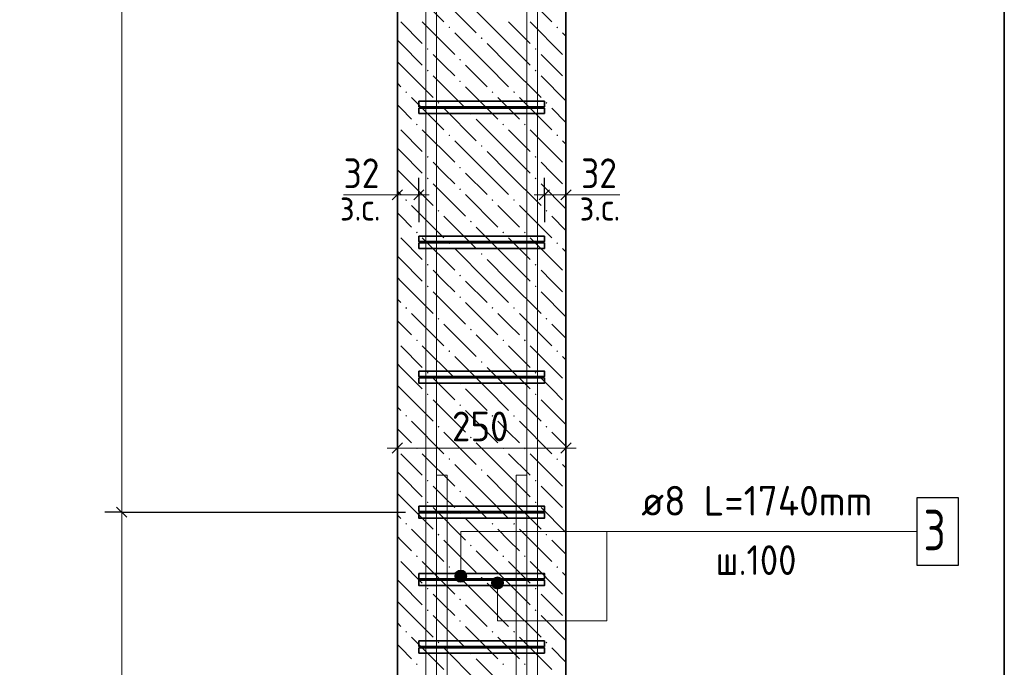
# Model space of a CAD drawing. Header units: millimetres. Extents: x 0 to 42000, y 0 to 29700.
# Tile 4 of 17: x 5185 to 12485, y 11276 to 16076. Entities that reach past the tile are written whole.
import ezdxf

# ---------------------------------------------------------------- set-up
doc = ezdxf.new("R2010")
doc.units = ezdxf.units.MM
doc.linetypes.add('______2', pattern=[270, 200, -70])
for name, color, linetype, lineweight in [('S1 Продольная арматура', 52, 'Continuous', 25), ('Standard', 7, 'Continuous', 25), ('Позиционная метка линия выноска', 7, 'Continuous', 13), ('Размерная выноска', 7, 'Continuous', 13), ('Размерная линия_ общее', 7, 'Continuous', 13), ('Хомут', 52, 'Continuous', 25)]:
    doc.layers.add(name, color=color, linetype=linetype, lineweight=lineweight)
doc.layers.add('ЖБ Пилон', color=7, linetype='______2', lineweight=13, true_color=0xa0a0a0)
doc.styles.add('ISOCPEUR', font='txt')

msp = doc.modelspace()

# ---------------------------------------------------------------- hatches: boundary and pattern name
at = {"layer": 'ЖБ Пилон', "linetype": 'Continuous', "lineweight": 18, "transparency": 33554687}
for points in [[(8363.2, 16019.2), (8369.7, 16025.7), (8376.2, 16019.2), (8369.7, 16012.7)], [(9163.2, 16019.2), (9169.7, 16025.7), (9176.2, 16019.2), (9169.7, 16012.7)], [(8603.2, 15939.2), (8609.7, 15945.7), (8616.2, 15939.2), (8609.7, 15932.7)], [(8203.2, 15859.2), (8209.7, 15865.7), (8216.2, 15859.2), (8209.7, 15852.7)], [(9003.2, 15859.2), (9009.7, 15865.7), (9016.2, 15859.2), (9009.7, 15852.7)], [(8443.2, 15779.2), (8449.7, 15785.7), (8456.2, 15779.2), (8449.7, 15772.7)], [(8203.2, 15699.2), (8209.7, 15705.7), (8216.2, 15699.2), (8209.7, 15692.7)], [(9003.2, 15699.2), (9009.7, 15705.7), (9016.2, 15699.2), (9009.7, 15692.7)], [(8443.2, 15619.2), (8449.7, 15625.7), (8456.2, 15619.2), (8449.7, 15612.7)], [(8043.2, 15539.2), (8049.7, 15545.7), (8056.2, 15539.2), (8049.7, 15532.7)], [(8683.2, 15539.2), (8689.7, 15545.7), (8696.2, 15539.2), (8689.7, 15532.7)], [(8843.2, 15539.2), (8849.7, 15545.7), (8856.2, 15539.2), (8849.7, 15532.7)], [(8283.2, 15459.2), (8289.7, 15465.7), (8296.2, 15459.2), (8289.7, 15452.7)], [(9083.2, 15459.2), (9089.7, 15465.7), (9096.2, 15459.2), (9089.7, 15452.7)], [(8523.2, 15379.2), (8529.7, 15385.7), (8536.2, 15379.2), (8529.7, 15372.7)], [(8123.2, 15299.2), (8129.7, 15305.7), (8136.2, 15299.2), (8129.7, 15292.7)], [(8763.2, 15299.2), (8769.7, 15305.7), (8776.2, 15299.2), (8769.7, 15292.7)], [(8923.2, 15299.2), (8929.7, 15305.7), (8936.2, 15299.2), (8929.7, 15292.7)], [(8363.2, 15219.2), (8369.7, 15225.7), (8376.2, 15219.2), (8369.7, 15212.7)], [(9163.2, 15219.2), (9169.7, 15225.7), (9176.2, 15219.2), (9169.7, 15212.7)], [(8603.2, 15139.2), (8609.7, 15145.7), (8616.2, 15139.2), (8609.7, 15132.7)], [(8203.2, 15059.2), (8209.7, 15065.7), (8216.2, 15059.2), (8209.7, 15052.7)], [(9003.2, 15059.2), (9009.7, 15065.7), (9016.2, 15059.2), (9009.7, 15052.7)], [(8443.2, 14979.2), (8449.7, 14985.7), (8456.2, 14979.2), (8449.7, 14972.7)], [(8203.2, 14899.2), (8209.7, 14905.7), (8216.2, 14899.2), (8209.7, 14892.7)], [(9003.2, 14899.2), (9009.7, 14905.7), (9016.2, 14899.2), (9009.7, 14892.7)], [(8443.2, 14819.3), (8449.7, 14825.7), (8456.2, 14819.3), (8449.7, 14812.7)], [(8043.2, 14739.2), (8049.7, 14745.7), (8056.2, 14739.2), (8049.7, 14732.7)], [(8683.2, 14739.2), (8689.7, 14745.7), (8696.2, 14739.2), (8689.7, 14732.7)], [(8843.2, 14739.2), (8849.7, 14745.7), (8856.2, 14739.2), (8849.7, 14732.7)], [(8283.2, 14659.2), (8289.7, 14665.7), (8296.2, 14659.2), (8289.7, 14652.7)], [(9083.2, 14659.2), (9089.7, 14665.7), (9096.2, 14659.2), (9089.7, 14652.7)], [(8523.2, 14579.2), (8529.7, 14585.7), (8536.2, 14579.2), (8529.7, 14572.7)], [(8123.2, 14499.2), (8129.7, 14505.7), (8136.2, 14499.2), (8129.7, 14492.7)], [(8763.2, 14499.2), (8769.7, 14505.7), (8776.2, 14499.2), (8769.7, 14492.7)], [(8923.2, 14499.2), (8929.7, 14505.7), (8936.2, 14499.2), (8929.7, 14492.7)], [(8363.2, 14419.3), (8369.7, 14425.7), (8376.2, 14419.3), (8369.7, 14412.7)], [(9163.2, 14419.3), (9169.7, 14425.7), (9176.2, 14419.3), (9169.7, 14412.7)], [(8603.2, 14339.2), (8609.7, 14345.7), (8616.2, 14339.2), (8609.7, 14332.7)], [(8203.2, 14259.2), (8209.7, 14265.7), (8216.2, 14259.2), (8209.7, 14252.7)], [(9003.2, 14259.2), (9009.7, 14265.7), (9016.2, 14259.2), (9009.7, 14252.7)], [(8443.2, 14179.2), (8449.7, 14185.7), (8456.2, 14179.2), (8449.7, 14172.7)], [(8203.2, 14099.2), (8209.7, 14105.7), (8216.2, 14099.2), (8209.7, 14092.7)], [(9003.2, 14099.2), (9009.7, 14105.7), (9016.2, 14099.2), (9009.7, 14092.7)], [(8443.2, 14019.3), (8449.7, 14025.7), (8456.2, 14019.3), (8449.7, 14012.7)], [(8043.2, 13939.2), (8049.7, 13945.7), (8056.2, 13939.2), (8049.7, 13932.7)], [(8683.2, 13939.2), (8689.7, 13945.7), (8696.2, 13939.2), (8689.7, 13932.7)], [(8843.2, 13939.2), (8849.7, 13945.7), (8856.2, 13939.2), (8849.7, 13932.7)], [(8283.2, 13859.2), (8289.7, 13865.7), (8296.2, 13859.2), (8289.7, 13852.7)], [(9083.2, 13859.2), (9089.7, 13865.7), (9096.2, 13859.2), (9089.7, 13852.7)], [(8523.2, 13779.2), (8529.7, 13785.7), (8536.2, 13779.2), (8529.7, 13772.7)], [(8123.2, 13699.2), (8129.7, 13705.7), (8136.2, 13699.2), (8129.7, 13692.7)], [(8763.2, 13699.2), (8769.7, 13705.7), (8776.2, 13699.2), (8769.7, 13692.7)], [(8923.2, 13699.2), (8929.7, 13705.7), (8936.2, 13699.2), (8929.7, 13692.7)], [(8363.2, 13619.3), (8369.7, 13625.7), (8376.2, 13619.3), (8369.7, 13612.7)], [(9163.2, 13619.3), (9169.7, 13625.7), (9176.2, 13619.3), (9169.7, 13612.7)], [(8603.2, 13539.2), (8609.7, 13545.7), (8616.2, 13539.2), (8609.7, 13532.7)], [(8203.2, 13459.2), (8209.7, 13465.7), (8216.2, 13459.2), (8209.7, 13452.7)], [(9003.2, 13459.2), (9009.7, 13465.7), (9016.2, 13459.2), (9009.7, 13452.7)], [(8443.2, 13379.2), (8449.7, 13385.7), (8456.2, 13379.2), (8449.7, 13372.7)], [(8203.2, 13299.2), (8209.7, 13305.7), (8216.2, 13299.2), (8209.7, 13292.7)], [(9003.2, 13299.2), (9009.7, 13305.7), (9016.2, 13299.2), (9009.7, 13292.7)], [(8443.2, 13219.3), (8449.7, 13225.7), (8456.2, 13219.3), (8449.7, 13212.7)], [(8043.2, 13139.2), (8049.7, 13145.7), (8056.2, 13139.2), (8049.7, 13132.7)], [(8683.2, 13139.2), (8689.7, 13145.7), (8696.2, 13139.2), (8689.7, 13132.7)], [(8843.2, 13139.2), (8849.7, 13145.7), (8856.2, 13139.2), (8849.7, 13132.7)], [(8283.2, 13059.2), (8289.7, 13065.7), (8296.2, 13059.2), (8289.7, 13052.7)], [(9083.2, 13059.2), (9089.7, 13065.7), (9096.2, 13059.2), (9089.7, 13052.7)], [(8523.2, 12979.2), (8529.7, 12985.7), (8536.2, 12979.2), (8529.7, 12972.7)], [(8123.2, 12899.2), (8129.7, 12905.7), (8136.2, 12899.2), (8129.7, 12892.7)], [(8763.2, 12899.2), (8769.7, 12905.7), (8776.2, 12899.2), (8769.7, 12892.7)], [(8923.2, 12899.2), (8929.7, 12905.7), (8936.2, 12899.2), (8929.7, 12892.7)], [(8363.2, 12819.3), (8369.7, 12825.7), (8376.2, 12819.3), (8369.7, 12812.7)], [(9163.2, 12819.3), (9169.7, 12825.7), (9176.2, 12819.3), (9169.7, 12812.7)], [(8603.2, 12739.2), (8609.7, 12745.7), (8616.2, 12739.2), (8609.7, 12732.7)], [(8203.2, 12659.2), (8209.7, 12665.7), (8216.2, 12659.2), (8209.7, 12652.7)], [(9003.2, 12659.2), (9009.7, 12665.7), (9016.2, 12659.2), (9009.7, 12652.7)], [(8443.2, 12579.2), (8449.7, 12585.7), (8456.2, 12579.2), (8449.7, 12572.7)], [(8203.2, 12499.2), (8209.7, 12505.7), (8216.2, 12499.2), (8209.7, 12492.7)], [(9003.2, 12499.2), (9009.7, 12505.7), (9016.2, 12499.2), (9009.7, 12492.7)], [(8443.2, 12419.3), (8449.7, 12425.7), (8456.2, 12419.3), (8449.7, 12412.7)], [(8043.2, 12339.2), (8049.7, 12345.7), (8056.2, 12339.2), (8049.7, 12332.7)], [(8683.2, 12339.2), (8689.7, 12345.7), (8696.2, 12339.2), (8689.7, 12332.7)], [(8843.2, 12339.2), (8849.7, 12345.7), (8856.2, 12339.2), (8849.7, 12332.7)], [(8283.2, 12259.2), (8289.7, 12265.7), (8296.2, 12259.2), (8289.7, 12252.7)], [(9083.2, 12259.2), (9089.7, 12265.7), (9096.2, 12259.2), (9089.7, 12252.7)], [(8523.2, 12179.2), (8529.7, 12185.7), (8536.2, 12179.2), (8529.7, 12172.7)], [(8123.2, 12099.2), (8129.7, 12105.7), (8136.2, 12099.2), (8129.7, 12092.7)], [(8763.2, 12099.2), (8769.7, 12105.7), (8776.2, 12099.2), (8769.7, 12092.7)], [(8923.2, 12099.2), (8929.7, 12105.7), (8936.2, 12099.2), (8929.7, 12092.7)], [(8363.2, 12019.3), (8369.7, 12025.7), (8376.2, 12019.3), (8369.7, 12012.7)], [(9163.2, 12019.3), (9169.7, 12025.7), (9176.2, 12019.3), (9169.7, 12012.7)], [(8603.2, 11939.2), (8609.7, 11945.7), (8616.2, 11939.2), (8609.7, 11932.7)], [(8203.2, 11859.2), (8209.7, 11865.7), (8216.2, 11859.2), (8209.7, 11852.7)], [(9003.2, 11859.2), (9009.7, 11865.7), (9016.2, 11859.2), (9009.7, 11852.7)], [(8443.2, 11779.2), (8449.7, 11785.7), (8456.2, 11779.2), (8449.7, 11772.7)], [(8203.2, 11699.2), (8209.7, 11705.7), (8216.2, 11699.2), (8209.7, 11692.7)], [(9003.2, 11699.2), (9009.7, 11705.7), (9016.2, 11699.2), (9009.7, 11692.7)], [(8443.2, 11619.3), (8449.7, 11625.7), (8456.2, 11619.3), (8449.7, 11612.7)], [(8043.2, 11539.2), (8049.7, 11545.7), (8056.2, 11539.2), (8049.7, 11532.7)], [(8683.2, 11539.2), (8689.7, 11545.7), (8696.2, 11539.2), (8689.7, 11532.7)], [(8843.2, 11539.2), (8849.7, 11545.7), (8856.2, 11539.2), (8849.7, 11532.7)], [(8283.2, 11459.2), (8289.7, 11465.7), (8296.2, 11459.2), (8289.7, 11452.7)], [(9083.2, 11459.2), (9089.7, 11465.7), (9096.2, 11459.2), (9089.7, 11452.7)], [(8523.2, 11379.2), (8529.7, 11385.7), (8536.2, 11379.2), (8529.7, 11372.7)], [(8123.2, 11299.2), (8129.7, 11305.7), (8136.2, 11299.2), (8129.7, 11292.7)], [(8763.2, 11299.2), (8769.7, 11305.7), (8776.2, 11299.2), (8769.7, 11292.7)], [(8923.2, 11299.2), (8929.7, 11305.7), (8936.2, 11299.2), (8929.7, 11292.7)]]:
    msp.add_hatch(color=7, dxfattribs=at).paths.add_polyline_path(points, flags=16)
at = {"layer": 'Позиционная метка линия выноска', "linetype": 'Continuous', "lineweight": 13, "transparency": 33554687}
for points in [[(8493.2, 11973.8), (8415.8, 11973.8), (8409.5, 11951.3)], [(8493.2, 11973.8), (8409.5, 11951.3), (8499.5, 11951.3)], [(8477, 11990), (8432, 11990), (8415.8, 11973.8)], [(8477, 11990), (8415.8, 11973.8), (8493.2, 11973.8)], [(8432, 11990), (8477, 11990), (8454.5, 11996.3)], [(8499.5, 11951.3), (8409.5, 11951.3), (8415.8, 11928.8)], [(8499.5, 11951.3), (8415.8, 11928.8), (8493.2, 11928.8)], [(8493.2, 11928.8), (8415.8, 11928.8), (8432, 11912.6)], [(8493.2, 11928.8), (8432, 11912.6), (8477, 11912.6)], [(8477, 11912.6), (8432, 11912.6), (8454.5, 11906.3)], [(8681.7, 11901.3), (8771.7, 11901.3), (8765.4, 11923.8)], [(8681.7, 11901.3), (8765.4, 11923.8), (8688, 11923.8)], [(8688, 11878.8), (8771.7, 11901.3), (8681.7, 11901.3)], [(8688, 11923.8), (8765.4, 11923.8), (8749.2, 11940)], [(8688, 11923.8), (8749.2, 11940), (8704.2, 11940)], [(8688, 11878.8), (8765.4, 11878.8), (8771.7, 11901.3)], [(8704.2, 11940), (8749.2, 11940), (8726.7, 11946.3)], [(8704.2, 11862.6), (8765.4, 11878.8), (8688, 11878.8)], [(8704.2, 11862.6), (8749.2, 11862.6), (8765.4, 11878.8)], [(8749.2, 11862.6), (8704.2, 11862.6), (8726.7, 11856.3)]]:
    msp.add_hatch(color=7, dxfattribs=at).paths.add_polyline_path(points)

# ---------------------------------------------------------------- linework, layer by layer
at = {"layer": 'S1 Продольная арматура', "color": 7, "linetype": 'Continuous', "lineweight": 18, "transparency": 33554687}
for points in [[(8944.5, 6051.3), (8944.5, 24376.3), (8939.3, 24413.9), (8926.8, 24452), (8907.2, 24486.8), (8883.5, 24515.2), (8855.1, 24538.9), (8820.2, 24558.5), (8782.2, 24571), (8744.6, 24576.3), (5444.5, 24576.3), (5444.5, 24656.3), (8750.1, 24656.3), (8800.3, 24649.3), (8852.6, 24632), (8900.7, 24605.1), (8940.3, 24572), (8973.4, 24532.4), (9000.3, 24484.3), (9017.6, 24432.1), (9024.5, 24381.8), (9024.5, 6051.3), (8944.5, 6051.3)], [(8944.5, 6051.3), (8944.5, 24376.3), (8939.3, 24413.9), (8926.8, 24452), (8907.2, 24486.8), (8883.5, 24515.2), (8855.1, 24538.9), (8820.2, 24558.5), (8782.2, 24571), (8744.6, 24576.3), (5444.5, 24576.3), (5444.5, 24656.3), (8750.1, 24656.3), (8800.3, 24649.3), (8852.6, 24632), (8900.7, 24605.1), (8940.3, 24572), (8973.4, 24532.4), (9000.3, 24484.3), (9017.6, 24432.1), (9024.5, 24381.8), (9024.5, 6051.3), (8944.5, 6051.3)], [(8944.5, 6051.3), (8944.5, 24376.3), (8939.3, 24413.9), (8926.8, 24452), (8907.2, 24486.8), (8883.5, 24515.2), (8855.1, 24538.9), (8820.2, 24558.5), (8782.2, 24571), (8744.6, 24576.3), (5444.5, 24576.3), (5444.5, 24656.3), (8750.1, 24656.3), (8800.3, 24649.3), (8852.6, 24632), (8900.7, 24605.1), (8940.3, 24572), (8973.4, 24532.4), (9000.3, 24484.3), (9017.6, 24432.1), (9024.5, 24381.8), (9024.5, 6051.3), (8944.5, 6051.3)], [(8944.5, 6051.3), (8944.5, 24376.3), (8939.3, 24413.9), (8926.8, 24452), (8907.2, 24486.8), (8883.5, 24515.2), (8855.1, 24538.9), (8820.2, 24558.5), (8782.2, 24571), (8744.6, 24576.3), (5444.5, 24576.3), (5444.5, 24656.3), (8750.1, 24656.3), (8800.3, 24649.3), (8852.6, 24632), (8900.7, 24605.1), (8940.3, 24572), (8973.4, 24532.4), (9000.3, 24484.3), (9017.6, 24432.1), (9024.5, 24381.8), (9024.5, 6051.3), (8944.5, 6051.3)], [(8944.5, 6051.3), (8944.5, 24376.3), (8939.3, 24413.9), (8926.8, 24452), (8907.2, 24486.8), (8883.5, 24515.2), (8855.1, 24538.9), (8820.2, 24558.5), (8782.2, 24571), (8744.6, 24576.3), (5444.5, 24576.3), (5444.5, 24656.3), (8750.1, 24656.3), (8800.3, 24649.3), (8852.6, 24632), (8900.7, 24605.1), (8940.3, 24572), (8973.4, 24532.4), (9000.3, 24484.3), (9017.6, 24432.1), (9024.5, 24381.8), (9024.5, 6051.3), (8944.5, 6051.3)], [(8944.5, 6051.3), (8944.5, 24376.3), (8939.3, 24413.9), (8926.8, 24452), (8907.2, 24486.8), (8883.5, 24515.2), (8855.1, 24538.9), (8820.2, 24558.5), (8782.2, 24571), (8744.6, 24576.3), (5444.5, 24576.3), (5444.5, 24656.3), (8750.1, 24656.3), (8800.3, 24649.3), (8852.6, 24632), (8900.7, 24605.1), (8940.3, 24572), (8973.4, 24532.4), (9000.3, 24484.3), (9017.6, 24432.1), (9024.5, 24381.8), (9024.5, 6051.3), (8944.5, 6051.3)], [(8944.5, 6051.3), (8944.5, 24376.3), (8939.3, 24413.9), (8926.8, 24452), (8907.2, 24486.8), (8883.5, 24515.2), (8855.1, 24538.9), (8820.2, 24558.5), (8782.2, 24571), (8744.6, 24576.3), (5444.5, 24576.3), (5444.5, 24656.3), (8750.1, 24656.3), (8800.3, 24649.3), (8852.6, 24632), (8900.7, 24605.1), (8940.3, 24572), (8973.4, 24532.4), (9000.3, 24484.3), (9017.6, 24432.1), (9024.5, 24381.8), (9024.5, 6051.3), (8944.5, 6051.3)], [(8944.5, 6051.3), (8944.5, 24376.3), (8939.3, 24413.9), (8926.8, 24452), (8907.2, 24486.8), (8883.5, 24515.2), (8855.1, 24538.9), (8820.2, 24558.5), (8782.2, 24571), (8744.6, 24576.3), (5444.5, 24576.3), (5444.5, 24656.3), (8750.1, 24656.3), (8800.3, 24649.3), (8852.6, 24632), (8900.7, 24605.1), (8940.3, 24572), (8973.4, 24532.4), (9000.3, 24484.3), (9017.6, 24432.1), (9024.5, 24381.8), (9024.5, 6051.3), (8944.5, 6051.3)], [(8194.5, 6051.3), (8194.5, 24381.8), (8201.5, 24432.1), (8218.8, 24484.3), (8245.7, 24532.4), (8278.8, 24572), (8318.4, 24605.1), (8366.5, 24632), (8418.8, 24649.3), (8469, 24656.3), (11774.5, 24656.3), (11774.5, 24576.3), (8474.5, 24576.3), (8436.9, 24571), (8398.9, 24558.5), (8364, 24538.9), (8335.6, 24515.2), (8311.9, 24486.8), (8292.3, 24452), (8279.8, 24413.9), (8274.5, 24376.3), (8274.5, 6051.3), (8194.5, 6051.3)], [(8194.5, 6051.3), (8194.5, 24381.8), (8201.5, 24432.1), (8218.8, 24484.3), (8245.7, 24532.4), (8278.8, 24572), (8318.4, 24605.1), (8366.5, 24632), (8418.8, 24649.3), (8469, 24656.3), (11774.5, 24656.3), (11774.5, 24576.3), (8474.5, 24576.3), (8436.9, 24571), (8398.9, 24558.5), (8364, 24538.9), (8335.6, 24515.2), (8311.9, 24486.8), (8292.3, 24452), (8279.8, 24413.9), (8274.5, 24376.3), (8274.5, 6051.3), (8194.5, 6051.3)], [(8194.5, 6051.3), (8194.5, 24381.8), (8201.5, 24432.1), (8218.8, 24484.3), (8245.7, 24532.4), (8278.8, 24572), (8318.4, 24605.1), (8366.5, 24632), (8418.8, 24649.3), (8469, 24656.3), (11774.5, 24656.3), (11774.5, 24576.3), (8474.5, 24576.3), (8436.9, 24571), (8398.9, 24558.5), (8364, 24538.9), (8335.6, 24515.2), (8311.9, 24486.8), (8292.3, 24452), (8279.8, 24413.9), (8274.5, 24376.3), (8274.5, 6051.3), (8194.5, 6051.3)], [(8194.5, 6051.3), (8194.5, 24381.8), (8201.5, 24432.1), (8218.8, 24484.3), (8245.7, 24532.4), (8278.8, 24572), (8318.4, 24605.1), (8366.5, 24632), (8418.8, 24649.3), (8469, 24656.3), (11774.5, 24656.3), (11774.5, 24576.3), (8474.5, 24576.3), (8436.9, 24571), (8398.9, 24558.5), (8364, 24538.9), (8335.6, 24515.2), (8311.9, 24486.8), (8292.3, 24452), (8279.8, 24413.9), (8274.5, 24376.3), (8274.5, 6051.3), (8194.5, 6051.3)], [(8194.5, 6051.3), (8194.5, 24381.8), (8201.5, 24432.1), (8218.8, 24484.3), (8245.7, 24532.4), (8278.8, 24572), (8318.4, 24605.1), (8366.5, 24632), (8418.8, 24649.3), (8469, 24656.3), (11774.5, 24656.3), (11774.5, 24576.3), (8474.5, 24576.3), (8436.9, 24571), (8398.9, 24558.5), (8364, 24538.9), (8335.6, 24515.2), (8311.9, 24486.8), (8292.3, 24452), (8279.8, 24413.9), (8274.5, 24376.3), (8274.5, 6051.3), (8194.5, 6051.3)], [(8194.5, 6051.3), (8194.5, 24381.8), (8201.5, 24432.1), (8218.8, 24484.3), (8245.7, 24532.4), (8278.8, 24572), (8318.4, 24605.1), (8366.5, 24632), (8418.8, 24649.3), (8469, 24656.3), (11774.5, 24656.3), (11774.5, 24576.3), (8474.5, 24576.3), (8436.9, 24571), (8398.9, 24558.5), (8364, 24538.9), (8335.6, 24515.2), (8311.9, 24486.8), (8292.3, 24452), (8279.8, 24413.9), (8274.5, 24376.3), (8274.5, 6051.3), (8194.5, 6051.3)], [(8194.5, 6051.3), (8194.5, 24381.8), (8201.5, 24432.1), (8218.8, 24484.3), (8245.7, 24532.4), (8278.8, 24572), (8318.4, 24605.1), (8366.5, 24632), (8418.8, 24649.3), (8469, 24656.3), (11774.5, 24656.3), (11774.5, 24576.3), (8474.5, 24576.3), (8436.9, 24571), (8398.9, 24558.5), (8364, 24538.9), (8335.6, 24515.2), (8311.9, 24486.8), (8292.3, 24452), (8279.8, 24413.9), (8274.5, 24376.3), (8274.5, 6051.3), (8194.5, 6051.3)], [(8194.5, 6051.3), (8194.5, 24381.8), (8201.5, 24432.1), (8218.8, 24484.3), (8245.7, 24532.4), (8278.8, 24572), (8318.4, 24605.1), (8366.5, 24632), (8418.8, 24649.3), (8469, 24656.3), (11774.5, 24656.3), (11774.5, 24576.3), (8474.5, 24576.3), (8436.9, 24571), (8398.9, 24558.5), (8364, 24538.9), (8335.6, 24515.2), (8311.9, 24486.8), (8292.3, 24452), (8279.8, 24413.9), (8274.5, 24376.3), (8274.5, 6051.3), (8194.5, 6051.3)], [(8194.5, 3511.3), (8194.5, 5047.3), (8274.5, 6052.3), (8274.5, 12701.3), (8354.5, 12701.3), (8354.5, 6049.1), (8274.5, 5044.1), (8274.5, 3511.3), (8194.5, 3511.3)], [(8194.5, 3511.3), (8194.5, 5047.3), (8274.5, 6052.3), (8274.5, 12701.3), (8354.5, 12701.3), (8354.5, 6049.1), (8274.5, 5044.1), (8274.5, 3511.3), (8194.5, 3511.3)], [(8194.5, 3511.3), (8194.5, 5047.3), (8274.5, 6052.3), (8274.5, 12701.3), (8354.5, 12701.3), (8354.5, 6049.1), (8274.5, 5044.1), (8274.5, 3511.3), (8194.5, 3511.3)], [(8194.5, 3511.3), (8194.5, 5047.3), (8274.5, 6052.3), (8274.5, 12701.3), (8354.5, 12701.3), (8354.5, 6049.1), (8274.5, 5044.1), (8274.5, 3511.3), (8194.5, 3511.3)], [(8194.5, 3511.3), (8194.5, 5047.3), (8274.5, 6052.3), (8274.5, 12701.3), (8354.5, 12701.3), (8354.5, 6049.1), (8274.5, 5044.1), (8274.5, 3511.3), (8194.5, 3511.3)], [(8194.5, 3511.3), (8194.5, 5047.3), (8274.5, 6052.3), (8274.5, 12701.3), (8354.5, 12701.3), (8354.5, 6049.1), (8274.5, 5044.1), (8274.5, 3511.3), (8194.5, 3511.3)], [(8194.5, 3511.3), (8194.5, 5047.3), (8274.5, 6052.3), (8274.5, 12701.3), (8354.5, 12701.3), (8354.5, 6049.1), (8274.5, 5044.1), (8274.5, 3511.3), (8194.5, 3511.3)], [(8194.5, 3511.3), (8194.5, 5047.3), (8274.5, 6052.3), (8274.5, 12701.3), (8354.5, 12701.3), (8354.5, 6049.1), (8274.5, 5044.1), (8274.5, 3511.3), (8194.5, 3511.3)], [(8944.5, 3511.3), (8944.5, 5044.1), (8864.5, 6049.1), (8864.5, 12701.3), (8944.5, 12701.3), (8944.5, 6052.3), (9024.5, 5047.3), (9024.5, 3511.3), (8944.5, 3511.3)], [(8944.5, 3511.3), (8944.5, 5044.1), (8864.5, 6049.1), (8864.5, 12701.3), (8944.5, 12701.3), (8944.5, 6052.3), (9024.5, 5047.3), (9024.5, 3511.3), (8944.5, 3511.3)], [(8944.5, 3511.3), (8944.5, 5044.1), (8864.5, 6049.1), (8864.5, 12701.3), (8944.5, 12701.3), (8944.5, 6052.3), (9024.5, 5047.3), (9024.5, 3511.3), (8944.5, 3511.3)], [(8944.5, 3511.3), (8944.5, 5044.1), (8864.5, 6049.1), (8864.5, 12701.3), (8944.5, 12701.3), (8944.5, 6052.3), (9024.5, 5047.3), (9024.5, 3511.3), (8944.5, 3511.3)], [(8944.5, 3511.3), (8944.5, 5044.1), (8864.5, 6049.1), (8864.5, 12701.3), (8944.5, 12701.3), (8944.5, 6052.3), (9024.5, 5047.3), (9024.5, 3511.3), (8944.5, 3511.3)], [(8944.5, 3511.3), (8944.5, 5044.1), (8864.5, 6049.1), (8864.5, 12701.3), (8944.5, 12701.3), (8944.5, 6052.3), (9024.5, 5047.3), (9024.5, 3511.3), (8944.5, 3511.3)], [(8944.5, 3511.3), (8944.5, 5044.1), (8864.5, 6049.1), (8864.5, 12701.3), (8944.5, 12701.3), (8944.5, 6052.3), (9024.5, 5047.3), (9024.5, 3511.3), (8944.5, 3511.3)], [(8944.5, 3511.3), (8944.5, 5044.1), (8864.5, 6049.1), (8864.5, 12701.3), (8944.5, 12701.3), (8944.5, 6052.3), (9024.5, 5047.3), (9024.5, 3511.3), (8944.5, 3511.3)]]:
    msp.add_lwpolyline(points, dxfattribs=at)
at = {"layer": 'Standard', "color": 7, "linetype": 'Continuous', "lineweight": -3, "transparency": 33554687}
for p, q in [((7984.5, 14777.9), (7984.5, 14902.9)), ((8144.5, 14777.9), (8144.5, 14902.9)), ((9074.5, 14777.9), (9074.5, 14902.9)), ((9234.5, 14777.9), (9234.5, 14902.9)), ((7984.5, 14777.9), (7984.5, 14652.9)), ((7984.5, 14777.9), (7984.5, 14777.9)), ((8144.5, 14777.9), (8144.5, 14652.9)), ((8144.5, 14777.9), (8144.5, 14576.3)), ((9074.5, 14777.9), (9074.5, 14652.9)), ((9074.5, 14777.9), (9074.5, 14576.3)), ((9234.5, 14777.9), (9234.5, 14652.9)), ((9234.5, 14777.9), (9234.5, 14777.9)), ((7984.5, 12901.3), (7984.5, 13026.3)), ((9234.5, 12901.3), (9234.5, 13026.3)), ((7984.5, 12901.3), (7984.5, 12776.3)), ((7984.5, 12901.3), (7984.5, 12901.3)), ((9234.5, 12901.3), (9234.5, 12776.3)), ((9234.5, 12901.3), (9234.5, 12901.3))]:
    msp.add_line(p, q, dxfattribs=at)
at = {"layer": 'Standard', "color": 7, "linetype": 'Continuous', "lineweight": 13, "transparency": 33554687}
for p, q in [((7984.5, 14777.9), (7909.5, 14777.9)), ((8144.5, 14777.9), (7984.5, 14777.9)), ((8144.5, 14777.9), (8219.5, 14777.9)), ((9074.5, 14777.9), (8999.5, 14777.9)), ((9074.5, 14777.9), (9234.5, 14777.9)), ((9234.5, 14777.9), (9309.5, 14777.9)), ((7984.5, 12901.3), (7909.5, 12901.3)), ((7984.5, 12901.3), (9234.5, 12901.3)), ((9234.5, 12901.3), (9309.5, 12901.3))]:
    msp.add_line(p, q, dxfattribs=at)
at = {"layer": 'Standard', "color": 7, "linetype": 'Continuous', "lineweight": 25, "transparency": 33554687}
for p, q in [((8022, 14815.4), (7947, 14740.4)), ((8182, 14815.4), (8107, 14740.4)), ((9037, 14740.4), (9112, 14815.4)), ((9197, 14740.4), (9272, 14815.4)), ((7947, 12863.8), (8022, 12938.8)), ((9197, 12863.8), (9272, 12938.8))]:
    msp.add_line(p, q, dxfattribs=at)
at = {"layer": 'Standard', "color": 254, "linetype": 'Continuous', "lineweight": 35, "true_color": 0xc4c4ff, "transparency": 33554687}
msp.add_lwpolyline([(4734.5, 3051.3), (12484.5, 3051.3), (12484.5, 27351.3), (4734.5, 27351.3), (4734.5, 3051.3)], dxfattribs=at)
at = {"layer": 'ЖБ Пилон', "color": 7, "linetype": 'Continuous', "lineweight": 35, "transparency": 33554687}
for p, q in [((7984.5, 23951.3), (7984.5, 6051.3)), ((9234.5, 6051.3), (9234.5, 23951.3))]:
    msp.add_line(p, q, dxfattribs=at)
at = {"layer": 'ЖБ Пилон', "color": 9, "linetype": 'Continuous', "lineweight": 18, "true_color": 0xc7c7c7, "transparency": 33554687}
for p, q in [((8089.7, 16299.2), (8329.7, 16059.2)), ((8889.7, 16299.2), (9129.7, 16059.2)), ((8329.7, 16219.2), (8569.7, 15979.2)), ((8809.7, 15899.2), (8569.7, 16139.2)), ((8009.7, 16059.2), (8169.7, 15899.2)), ((8169.7, 16059.2), (8409.7, 15819.2)), ((8809.7, 16059.2), (8969.7, 15899.2)), ((8969.7, 16059.2), (9209.7, 15819.2)), ((8009.7, 15899.2), (7984.5, 15924.4)), ((8649.7, 15739.2), (8409.7, 15979.2)), ((9234.5, 15954.4), (9209.7, 15979.2)), ((8009.7, 15899.2), (8169.7, 15739.2)), ((8649.7, 15899.2), (8809.7, 15739.2)), ((8809.7, 15899.2), (8969.7, 15739.2)), ((8329.7, 15739.2), (8249.7, 15819.2)), ((9129.7, 15739.2), (9049.7, 15819.2)), ((7984.5, 15764.4), (8009.7, 15739.2)), ((8009.7, 15739.2), (8249.7, 15499.2)), ((8409.7, 15659.2), (8329.7, 15739.2)), ((8489.7, 15739.2), (8649.7, 15579.2)), ((8649.7, 15739.2), (8809.7, 15579.2)), ((8809.7, 15739.2), (9049.7, 15499.2)), ((9209.7, 15659.2), (9129.7, 15739.2)), ((8249.7, 15659.2), (8489.7, 15419.2)), ((9049.7, 15659.2), (9234.5, 15474.4)), ((7984.5, 15604.4), (8009.7, 15579.2)), ((8489.7, 15579.2), (8729.7, 15339.2)), ((8089.7, 15499.2), (8329.7, 15259.2)), ((8809.7, 15419.2), (8729.7, 15499.2)), ((8889.7, 15499.2), (9129.7, 15259.2)), ((8009.7, 15419.2), (7984.5, 15444.4)), ((8089.7, 15339.2), (8009.7, 15419.2)), ((8329.7, 15419.2), (8569.7, 15179.2)), ((8889.7, 15339.2), (8809.7, 15419.2)), ((9129.7, 15419.2), (9234.5, 15314.4)), ((8809.7, 15099.2), (8569.7, 15339.2)), ((8009.7, 15259.2), (8169.7, 15099.2)), ((8169.7, 15259.2), (8409.7, 15019.2)), ((8809.7, 15259.2), (8969.7, 15099.2)), ((8969.7, 15259.2), (9209.7, 15019.2)), ((8009.7, 15099.2), (7984.5, 15124.4)), ((8649.7, 14939.2), (8409.7, 15179.2)), ((9234.5, 15154.4), (9209.7, 15179.2)), ((8009.7, 15099.2), (8169.7, 14939.2)), ((8649.7, 15099.2), (8809.7, 14939.2)), ((8809.7, 15099.2), (8969.7, 14939.2)), ((8329.7, 14939.2), (8249.7, 15019.2)), ((9129.7, 14939.2), (9049.7, 15019.2)), ((7984.5, 14964.4), (8009.7, 14939.2)), ((8009.7, 14939.2), (8249.7, 14699.2)), ((8409.7, 14859.2), (8329.7, 14939.2)), ((8489.7, 14939.2), (8649.7, 14779.2)), ((8649.7, 14939.2), (8809.7, 14779.2)), ((8809.7, 14939.2), (9049.7, 14699.2)), ((9209.7, 14859.2), (9129.7, 14939.2)), ((8249.7, 14859.2), (8489.7, 14619.3)), ((9049.7, 14859.2), (9234.5, 14674.4)), ((7984.5, 14804.4), (8009.7, 14779.2)), ((8489.7, 14779.2), (8729.7, 14539.2)), ((8089.7, 14699.2), (8329.7, 14459.2)), ((8809.7, 14619.3), (8729.7, 14699.2)), ((8889.7, 14699.2), (9129.7, 14459.2)), ((8009.7, 14619.3), (7984.5, 14644.4)), ((8089.7, 14539.2), (8009.7, 14619.3)), ((8329.7, 14619.3), (8569.7, 14379.2)), ((8889.7, 14539.2), (8809.7, 14619.3)), ((9129.7, 14619.3), (9234.5, 14514.4)), ((8809.7, 14299.2), (8569.7, 14539.2)), ((8009.7, 14459.2), (8169.7, 14299.2)), ((8169.7, 14459.2), (8409.7, 14219.3)), ((8809.7, 14459.2), (8969.7, 14299.2)), ((8969.7, 14459.2), (9209.7, 14219.3)), ((8009.7, 14299.2), (7984.5, 14324.4)), ((8649.7, 14139.2), (8409.7, 14379.2)), ((9234.5, 14354.4), (9209.7, 14379.2)), ((8009.7, 14299.2), (8169.7, 14139.2)), ((8649.7, 14299.2), (8809.7, 14139.2)), ((8809.7, 14299.2), (8969.7, 14139.2)), ((7984.5, 14164.4), (8009.7, 14139.2)), ((8329.7, 14139.2), (8249.7, 14219.3)), ((9129.7, 14139.2), (9049.7, 14219.3)), ((8009.7, 14139.2), (8249.7, 13899.2)), ((8409.7, 14059.2), (8329.7, 14139.2)), ((8489.7, 14139.2), (8649.7, 13979.2)), ((8649.7, 14139.2), (8809.7, 13979.2)), ((8809.7, 14139.2), (9049.7, 13899.2)), ((9209.7, 14059.2), (9129.7, 14139.2)), ((8249.7, 14059.2), (8489.7, 13819.3)), ((9049.7, 14059.2), (9234.5, 13874.4)), ((7984.5, 14004.4), (8009.7, 13979.2)), ((8489.7, 13979.2), (8729.7, 13739.2)), ((8089.7, 13899.2), (8329.7, 13659.2)), ((8809.7, 13819.3), (8729.7, 13899.2)), ((8889.7, 13899.2), (9129.7, 13659.2)), ((8009.7, 13819.3), (7984.5, 13844.4)), ((8089.7, 13739.2), (8009.7, 13819.3)), ((8329.7, 13819.3), (8569.7, 13579.2)), ((8889.7, 13739.2), (8809.7, 13819.3)), ((9129.7, 13819.3), (9234.5, 13714.4)), ((8809.7, 13499.2), (8569.7, 13739.2)), ((8009.7, 13659.2), (8169.7, 13499.2)), ((8169.7, 13659.2), (8409.7, 13419.3)), ((8809.7, 13659.2), (8969.7, 13499.2)), ((8969.7, 13659.2), (9209.7, 13419.3)), ((8649.7, 13339.2), (8409.7, 13579.2)), ((9234.5, 13554.4), (9209.7, 13579.2)), ((8009.7, 13499.2), (7984.5, 13524.4)), ((8009.7, 13499.2), (8169.7, 13339.2)), ((8649.7, 13499.2), (8809.7, 13339.2)), ((8809.7, 13499.2), (8969.7, 13339.2)), ((7984.5, 13364.4), (8009.7, 13339.2)), ((8329.7, 13339.2), (8249.7, 13419.3)), ((9129.7, 13339.2), (9049.7, 13419.3)), ((8009.7, 13339.2), (8249.7, 13099.2)), ((8409.7, 13259.2), (8329.7, 13339.2)), ((8489.7, 13339.2), (8649.7, 13179.2)), ((8649.7, 13339.2), (8809.7, 13179.2)), ((8809.7, 13339.2), (9049.7, 13099.2)), ((9209.7, 13259.2), (9129.7, 13339.2)), ((8249.7, 13259.2), (8489.7, 13019.3)), ((9049.7, 13259.2), (9234.5, 13074.4)), ((7984.5, 13204.4), (8009.7, 13179.2)), ((8489.7, 13179.2), (8729.7, 12939.2)), ((8089.7, 13099.2), (8329.7, 12859.2)), ((8809.7, 13019.3), (8729.7, 13099.2)), ((8889.7, 13099.2), (9129.7, 12859.2)), ((8009.7, 13019.3), (7984.5, 13044.4)), ((8089.7, 12939.2), (8009.7, 13019.3)), ((8329.7, 13019.3), (8569.7, 12779.2)), ((8889.7, 12939.2), (8809.7, 13019.3)), ((9129.7, 13019.3), (9234.5, 12914.4)), ((8809.7, 12699.2), (8569.7, 12939.2)), ((8009.7, 12859.2), (8169.7, 12699.2)), ((8169.7, 12859.2), (8409.7, 12619.3)), ((8809.7, 12859.2), (8969.7, 12699.2)), ((8969.7, 12859.2), (9209.7, 12619.3)), ((8649.7, 12539.2), (8409.7, 12779.2)), ((9234.5, 12754.4), (9209.7, 12779.2)), ((8009.7, 12699.2), (7984.5, 12724.4)), ((8009.7, 12699.2), (8169.7, 12539.2)), ((8649.7, 12699.2), (8809.7, 12539.2)), ((8809.7, 12699.2), (8969.7, 12539.2)), ((7984.5, 12564.4), (8009.7, 12539.2)), ((8329.7, 12539.2), (8249.7, 12619.3)), ((9129.7, 12539.2), (9049.7, 12619.3)), ((8009.7, 12539.2), (8249.7, 12299.2)), ((8409.7, 12459.2), (8329.7, 12539.2)), ((8489.7, 12539.2), (8649.7, 12379.2)), ((8649.7, 12539.2), (8809.7, 12379.2)), ((8809.7, 12539.2), (9049.7, 12299.2)), ((9209.7, 12459.2), (9129.7, 12539.2)), ((8249.7, 12459.2), (8489.7, 12219.3)), ((9049.7, 12459.2), (9234.5, 12274.4)), ((7984.5, 12404.4), (8009.7, 12379.2)), ((8489.7, 12379.2), (8729.7, 12139.2)), ((8089.7, 12299.2), (8329.7, 12059.2)), ((8809.7, 12219.3), (8729.7, 12299.2)), ((8889.7, 12299.2), (9129.7, 12059.2)), ((8009.7, 12219.3), (7984.5, 12244.4)), ((8089.7, 12139.2), (8009.7, 12219.3)), ((8329.7, 12219.3), (8569.7, 11979.2)), ((8889.7, 12139.2), (8809.7, 12219.3)), ((9129.7, 12219.3), (9234.5, 12114.4)), ((8809.7, 11899.2), (8569.7, 12139.2)), ((8009.7, 12059.2), (8169.7, 11899.2)), ((8169.7, 12059.2), (8409.7, 11819.3)), ((8809.7, 12059.2), (8969.7, 11899.2)), ((8969.7, 12059.2), (9209.7, 11819.3)), ((8649.7, 11739.2), (8409.7, 11979.2)), ((9234.5, 11954.4), (9209.7, 11979.2)), ((8009.7, 11899.2), (7984.5, 11924.4)), ((8009.7, 11899.2), (8169.7, 11739.2)), ((8649.7, 11899.2), (8809.7, 11739.2)), ((8809.7, 11899.2), (8969.7, 11739.2)), ((7984.5, 11764.4), (8009.7, 11739.2)), ((8329.7, 11739.2), (8249.7, 11819.3)), ((9129.7, 11739.2), (9049.7, 11819.3)), ((8009.7, 11739.2), (8249.7, 11499.2)), ((8409.7, 11659.2), (8329.7, 11739.2)), ((8489.7, 11739.2), (8649.7, 11579.2)), ((8649.7, 11739.2), (8809.7, 11579.2)), ((8809.7, 11739.2), (9049.7, 11499.2)), ((9209.7, 11659.2), (9129.7, 11739.2)), ((8249.7, 11659.2), (8489.7, 11419.3)), ((9049.7, 11659.2), (9234.5, 11474.4)), ((7984.5, 11604.4), (8009.7, 11579.2)), ((8489.7, 11579.2), (8729.7, 11339.2)), ((8089.7, 11499.2), (8329.7, 11259.2)), ((8809.7, 11419.3), (8729.7, 11499.2)), ((8889.7, 11499.2), (9129.7, 11259.2)), ((8009.7, 11419.3), (7984.5, 11444.4)), ((8089.7, 11339.2), (8009.7, 11419.3)), ((8329.7, 11419.3), (8569.7, 11179.2)), ((8889.7, 11339.2), (8809.7, 11419.3)), ((9129.7, 11419.3), (9234.5, 11314.4)), ((8809.7, 11099.2), (8569.7, 11339.2))]:
    msp.add_line(p, q, dxfattribs=at)
at = {"layer": 'Позиционная метка линия выноска', "color": 7, "linetype": 'Continuous', "lineweight": 13, "transparency": 33554687}
for p, q in [((8454.5, 11996.3), (8454.5, 11996.3)), ((8409.5, 11951.3), (8409.5, 11951.3)), ((8454.5, 11906.3), (8454.5, 11906.3)), ((8499.5, 11951.3), (8499.5, 11951.3)), ((8681.7, 11901.3), (8681.7, 11901.3)), ((8726.7, 11946.3), (8726.7, 11946.3)), ((8771.7, 11901.3), (8771.7, 11901.3)), ((8726.7, 11856.3), (8726.7, 11856.3))]:
    msp.add_line(p, q, dxfattribs=at)
for points in [[(11835.4, 12283), (8454.5, 12283), (8454.5, 11951.3)], [(9537.5, 12283), (9537.5, 11619.5), (8726.7, 11619.5), (8726.7, 11901.3)]]:
    msp.add_lwpolyline(points, dxfattribs=at)
for centre in [(8454.5, 11951.3), (8726.7, 11901.3)]:
    msp.add_circle(centre, 45, dxfattribs=at)
at = {"layer": 'Размерная выноска', "color": 7, "linetype": 'Continuous', "lineweight": 13, "transparency": 33554687}
for p, q in [((7984.5, 14777.9), (7584.5, 14777.9)), ((9234.5, 14777.9), (9634.5, 14777.9))]:
    msp.add_line(p, q, dxfattribs=at)
at = {"layer": 'Размерная линия_ общее', "color": 7, "linetype": 'Continuous', "lineweight": 13, "transparency": 33554687}
for p, q in [((5940.8, 12426.3), (5940.8, 23426.3)), ((5940.8, 6426.3), (5940.8, 12426.3))]:
    msp.add_line(p, q, dxfattribs=at)
at = {"layer": 'Размерная линия_ общее', "color": 253, "linetype": 'Continuous', "lineweight": -3, "true_color": 0xa0a0a0, "transparency": 33554687}
for q in [(5815.8, 12426.3), (6065.8, 12426.3), (8044.5, 12426.3)]:
    msp.add_line((5940.8, 12426.3), q, dxfattribs=at)
at = {"layer": 'Размерная линия_ общее', "color": 7, "linetype": 'Continuous', "lineweight": 25, "transparency": 33554687}
msp.add_line((5978.3, 12388.8), (5903.3, 12463.8), dxfattribs=at)
at = {"layer": 'Хомут', "color": 7, "linetype": 'Continuous', "lineweight": 35, "transparency": 33554687}
for points in [[(8144.5, 15471.3), (9074.5, 15471.3), (9074.5, 15431.3), (8144.5, 15431.3), (8144.5, 15471.3)], [(8144.5, 15471.3), (9074.5, 15471.3), (9074.5, 15431.3), (8144.5, 15431.3), (8144.5, 15471.3)], [(8144.5, 15421.3), (9074.5, 15421.3), (9074.5, 15381.3), (8144.5, 15381.3), (8144.5, 15421.3)], [(8144.5, 15421.3), (9074.5, 15421.3), (9074.5, 15381.3), (8144.5, 15381.3), (8144.5, 15421.3)], [(8144.5, 14471.3), (9074.5, 14471.3), (9074.5, 14431.3), (8144.5, 14431.3), (8144.5, 14471.3)], [(8144.5, 14471.3), (9074.5, 14471.3), (9074.5, 14431.3), (8144.5, 14431.3), (8144.5, 14471.3)], [(8144.5, 14421.3), (9074.5, 14421.3), (9074.5, 14381.3), (8144.5, 14381.3), (8144.5, 14421.3)], [(8144.5, 14421.3), (9074.5, 14421.3), (9074.5, 14381.3), (8144.5, 14381.3), (8144.5, 14421.3)], [(8144.5, 13471.3), (9074.5, 13471.3), (9074.5, 13431.3), (8144.5, 13431.3), (8144.5, 13471.3)], [(8144.5, 13471.3), (9074.5, 13471.3), (9074.5, 13431.3), (8144.5, 13431.3), (8144.5, 13471.3)], [(8144.5, 13421.3), (9074.5, 13421.3), (9074.5, 13381.3), (8144.5, 13381.3), (8144.5, 13421.3)], [(8144.5, 13421.3), (9074.5, 13421.3), (9074.5, 13381.3), (8144.5, 13381.3), (8144.5, 13421.3)], [(8144.5, 12471.3), (9074.5, 12471.3), (9074.5, 12431.3), (8144.5, 12431.3), (8144.5, 12471.3)], [(8144.5, 12471.3), (9074.5, 12471.3), (9074.5, 12431.3), (8144.5, 12431.3), (8144.5, 12471.3)], [(8144.5, 12421.3), (9074.5, 12421.3), (9074.5, 12381.3), (8144.5, 12381.3), (8144.5, 12421.3)], [(8144.5, 12421.3), (9074.5, 12421.3), (9074.5, 12381.3), (8144.5, 12381.3), (8144.5, 12421.3)], [(8144.5, 11971.3), (9074.5, 11971.3), (9074.5, 11931.3), (8144.5, 11931.3), (8144.5, 11971.3)], [(8144.5, 11971.3), (9074.5, 11971.3), (9074.5, 11931.3), (8144.5, 11931.3), (8144.5, 11971.3)], [(8144.5, 11921.3), (9074.5, 11921.3), (9074.5, 11881.3), (8144.5, 11881.3), (8144.5, 11921.3)], [(8144.5, 11921.3), (9074.5, 11921.3), (9074.5, 11881.3), (8144.5, 11881.3), (8144.5, 11921.3)], [(8144.5, 11471.3), (9074.5, 11471.3), (9074.5, 11431.3), (8144.5, 11431.3), (8144.5, 11471.3)], [(8144.5, 11471.3), (9074.5, 11471.3), (9074.5, 11431.3), (8144.5, 11431.3), (8144.5, 11471.3)], [(8144.5, 11421.3), (9074.5, 11421.3), (9074.5, 11381.3), (8144.5, 11381.3), (8144.5, 11421.3)], [(8144.5, 11421.3), (9074.5, 11421.3), (9074.5, 11381.3), (8144.5, 11381.3), (8144.5, 11421.3)]]:
    msp.add_lwpolyline(points, dxfattribs=at)
at = {"layer": 'Хомут', "color": 7, "linetype": 'Continuous', "lineweight": 25, "transparency": 33554687}
msp.add_lwpolyline([(11835.9, 12033), (12145.9, 12033), (12145.9, 12533), (11835.9, 12533), (11835.9, 12033)], dxfattribs=at)

# ---------------------------------------------------------------- texts
at = {"layer": 'Standard', "color": 7, "linetype": 'Continuous', "lineweight": 25, "transparency": 33554687, "char_height": 220, "attachment_point": 7, "style": 'ISOCPEUR'}
for s, insert, width in [('\\W0.87;32', (7586, 14827.9), 403.924), ('\\W0.87;32', (9347, 14827.9), 403.932), ('\\W0.91;250', (8389.5, 12951.3), 561.988)]:
    msp.add_mtext(s, dxfattribs=dict(at, insert=insert, width=width))
at = {"layer": 'Standard', "color": 7, "linetype": 'Continuous', "lineweight": 18, "transparency": 33554687, "char_height": 200, "width": 459.942, "attachment_point": 7, "style": 'ISOCPEUR'}
for insert in [(7558.6, 14586.9), (9335.8, 14586.9)]:
    msp.add_mtext('\\W0.90;з.с.', dxfattribs=dict(at, insert=insert))
at = {"layer": 'Хомут', "color": 7, "linetype": 'Continuous', "lineweight": 13, "transparency": 33554687, "attachment_point": 7, "style": 'ISOCPEUR'}
for s, insert, char_height, width in [('\\W0.96;ø8 L=1740mm ', (9793.4, 12400.4), 220, 2018.381), ('\\W0.78;3', (11885.9, 12143), 300, 326.407), ('\\W0.90;ш.100 ', (10343.4, 11960.4), 220, 912.907)]:
    msp.add_mtext(s, dxfattribs=dict(at, insert=insert, char_height=char_height, width=width))

doc.saveas('drawing.dxf')
